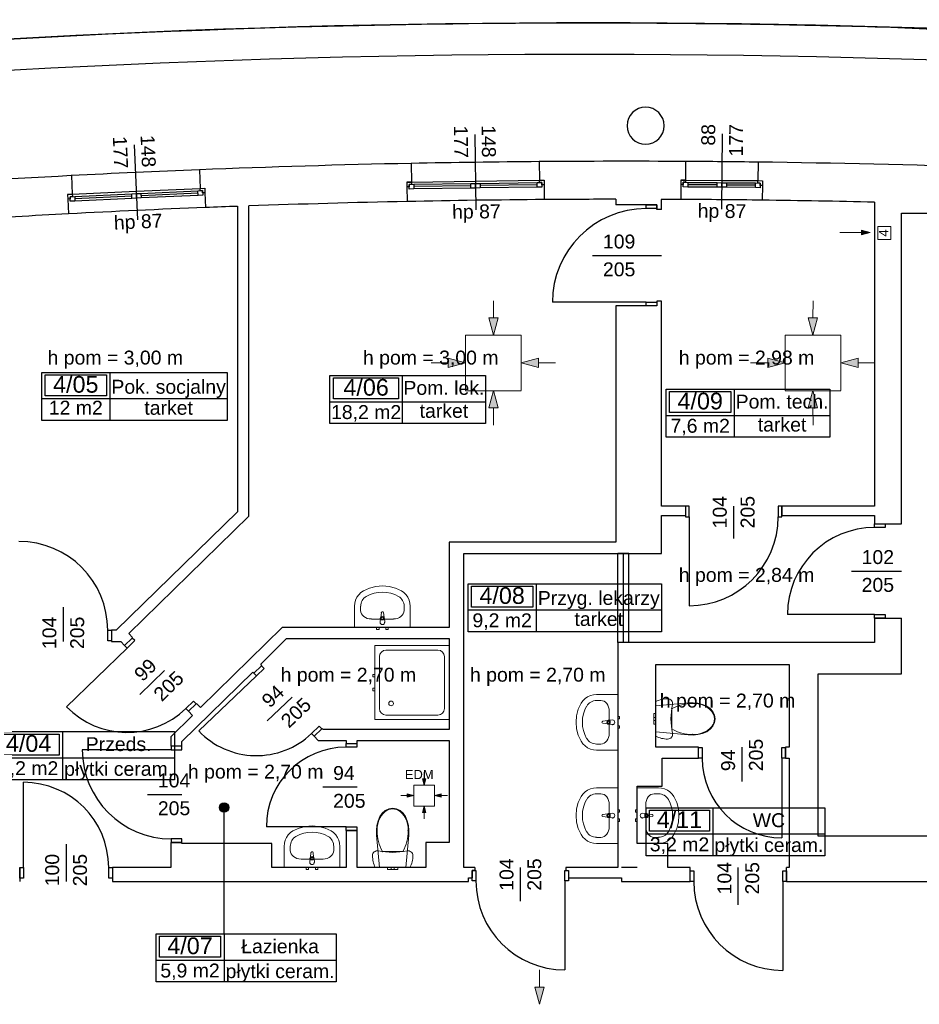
# Model space of a CAD drawing. Header units: millimetres. Extents: x -165365 to -33565, y 7406 to 103342.
# Tile 65 of 256: x -139577 to -129875, y 86949 to 97573. Entities that reach past the tile are written whole.
import ezdxf
from ezdxf.enums import TextEntityAlignment as Align

# ---------------------------------------------------------------- set-up
doc = ezdxf.new("R2010")
doc.units = ezdxf.units.MM
doc.header["$MEASUREMENT"] = 0
for name, color, linetype in [('Belka', 252, 'Continuous'), ('Drzwi', 252, 'Continuous'), ('Linia', 252, 'Continuous'), ('Obiekt', 252, 'Continuous'), ('Okno', 252, 'Continuous'), ('Strefa', 252, 'Continuous'), ('Strop', 252, 'Continuous'), ('Słup', 252, 'Continuous'), ('Tekst', 252, 'Continuous'), ('Ściana', 252, 'Continuous')]:
    doc.layers.add(name, color=color, linetype=linetype)
doc.styles.add('Arial', font='arial.ttf')
doc.styles.add('Times new roman', font='arial.ttf')

# ---------------------------------------------------------------- blocks, each defined once
blk = doc.blocks.new('A$C67C5DD2D')
at = {"layer": 'Linia', "linetype": 'Continuous', "lineweight": 13}
for points in [[(34961, 27443), (34868, 27468), (34868, 27418)], [(30897, 26336), (30948, 26522), (30848, 26522)], [(34343, 26336), (34393, 26522), (34293, 26522)], [(30596, 26036), (30410, 26086), (30410, 25986)], [(31197, 26036), (31384, 25986), (31384, 26086)], [(34042, 26036), (33855, 26086), (33855, 25986)], [(34643, 26036), (34829, 25986), (34829, 26086)], [(30897, 25736), (30848, 25549), (30948, 25549)], [(34343, 25736), (34293, 25549), (34393, 25549)], [(30150, 21479), (30169, 21549), (30132, 21549)], [(30037, 21366), (29967, 21385), (29967, 21348)], [(30263, 21366), (30332, 21348), (30332, 21385)], [(30150, 21254), (30132, 21184), (30169, 21184)], [(31394, 19115), (31444, 19301), (31344, 19301)]]:
    blk.add_hatch(color=252, dxfattribs=at).paths.add_polyline_path(points)
at = {"layer": 'Linia', "linetype": 'Continuous'}
blk.add_hatch(color=252, dxfattribs=at).paths.add_polyline_path([(28042, 21238), (28038, 21257), (28027, 21273), (28011, 21284), (27992, 21288), (27973, 21284), (27956, 21273), (27946, 21257), (27942, 21238), (27946, 21218), (27956, 21202), (27973, 21191), (27992, 21188), (28011, 21191), (28027, 21202), (28038, 21218)])
at = {"layer": 'Belka', "color": 252}
for p, q in [((32358, 23980), (32238, 23980)), ((32238, 23020), (32238, 23980)), ((32298, 23020), (32298, 23980)), ((32358, 23020), (32358, 23980)), ((32358, 23020), (32238, 23020))]:
    blk.add_line(p, q, dxfattribs=at)
at = {"layer": 'Drzwi', "color": 252}
for p, q in [((32543, 27700), (32543, 27740)), ((32543, 27740), (32658, 27740)), ((32658, 27740), (32543, 27740)), ((32658, 27740), (32658, 27700)), ((32658, 27690), (32658, 27740)), ((32658, 27700), (32543, 27700)), ((32543, 26690), (31533, 26690)), ((32543, 26650), (32543, 26690)), ((32543, 26690), (32658, 26690)), ((32658, 26700), (32658, 26650)), ((32658, 26690), (32658, 26650)), ((32658, 26650), (32543, 26650)), ((32658, 26650), (32543, 26650)), ((33008, 24490), (32968, 24490)), ((32968, 24490), (32968, 24375)), ((32968, 24490), (32968, 24390)), ((33008, 24375), (33008, 24490)), ((34008, 24490), (33968, 24490)), ((33968, 24490), (33968, 24375)), ((34008, 24375), (34008, 24490)), ((34008, 24490), (34008, 24390)), ((32968, 24375), (33008, 24375)), ((33008, 24375), (33008, 23415)), ((33968, 24375), (34008, 24375)), ((35008, 24260), (35008, 24300)), ((35008, 24300), (35123, 24300)), ((35008, 24300), (35123, 24300)), ((35123, 24260), (35008, 24260)), ((35123, 24300), (35123, 24260)), ((35008, 23320), (34068, 23320)), ((35008, 23280), (35008, 23320)), ((35008, 23320), (35123, 23320)), ((35123, 23280), (35008, 23280)), ((35008, 23280), (35123, 23280)), ((35123, 23320), (35123, 23280)), ((26738, 23035), (26738, 23150)), ((26738, 23150), (26778, 23150)), ((26778, 23150), (26778, 23035)), ((26778, 23150), (26778, 23035)), ((27002, 23067), (26919, 22987)), ((26919, 22987), (27002, 23067)), ((27030, 23039), (27002, 23067)), ((26947, 22959), (26294, 22325)), ((26778, 23035), (26738, 23035)), ((26919, 22987), (26947, 22959)), ((26947, 22959), (27030, 23039)), ((28397, 22766), (28314, 22687)), ((28314, 22687), (28397, 22766)), ((28341, 22658), (28424, 22737)), ((28424, 22737), (28397, 22766)), ((28341, 22658), (27719, 22064)), ((28314, 22687), (28341, 22658)), ((27664, 22386), (27581, 22306)), ((27609, 22277), (27692, 22357)), ((27609, 22277), (27692, 22357)), ((27692, 22357), (27664, 22386)), ((27581, 22306), (27609, 22277)), ((29018, 22115), (28935, 22036)), ((29046, 22087), (29018, 22115)), ((28935, 22036), (28963, 22007)), ((28963, 22007), (29046, 22087)), ((28963, 22007), (29046, 22087)), ((27423, 21900), (27423, 21860)), ((27538, 21900), (27423, 21900)), ((27538, 21900), (27423, 21900)), ((27538, 21860), (27538, 21900)), ((29308, 21890), (29308, 21930)), ((29308, 21930), (29423, 21930)), ((29308, 21930), (29423, 21930)), ((29423, 21890), (29308, 21890)), ((29423, 21930), (29423, 21890)), ((27423, 21860), (26463, 21860)), ((27423, 21860), (27538, 21860)), ((33108, 21885), (33148, 21885)), ((33108, 21770), (33108, 21885)), ((33108, 21770), (33108, 21885)), ((33148, 21885), (33148, 21770)), ((34008, 21770), (34008, 21885)), ((34008, 21885), (34048, 21885)), ((34048, 21885), (34048, 21770)), ((34048, 21770), (34048, 21885)), ((33148, 21770), (33108, 21770)), ((34048, 21770), (34008, 21770)), ((34008, 21770), (34008, 20910)), ((25828, 20590), (25828, 21510)), ((29308, 21030), (28448, 21030)), ((29308, 20990), (29308, 21030)), ((29308, 21030), (29423, 21030)), ((29423, 20990), (29308, 20990)), ((29308, 20990), (29423, 20990)), ((29423, 21030), (29423, 20990)), ((27538, 20900), (27423, 20900)), ((27423, 20900), (27423, 20860)), ((27423, 20860), (27538, 20860)), ((27538, 20860), (27423, 20860)), ((27538, 20860), (27538, 20900)), ((25788, 20590), (25828, 20590)), ((25788, 20475), (25788, 20590)), ((25788, 20590), (25788, 20475)), ((25828, 20590), (25828, 20475)), ((26748, 20475), (26748, 20590)), ((26748, 20590), (26788, 20590)), ((26788, 20590), (26788, 20475)), ((26788, 20590), (26788, 20475)), ((30668, 20560), (30708, 20560)), ((30668, 20445), (30668, 20560)), ((30668, 20560), (30668, 20480)), ((30698, 20560), (30668, 20560)), ((30708, 20560), (30708, 20445)), ((31668, 20445), (31668, 20560)), ((31668, 20560), (31708, 20560)), ((31678, 20560), (31708, 20560)), ((31708, 20560), (31708, 20445)), ((31708, 20560), (31708, 20480)), ((33018, 20555), (33058, 20555)), ((33018, 20440), (33018, 20555)), ((33018, 20440), (33018, 20555)), ((33058, 20555), (33058, 20440)), ((34018, 20440), (34018, 20555)), ((34018, 20555), (34058, 20555)), ((34058, 20555), (34058, 20440)), ((34058, 20440), (34058, 20555)), ((25828, 20475), (25788, 20475)), ((26788, 20475), (26748, 20475)), ((30708, 20445), (30668, 20445)), ((31708, 20445), (31668, 20445)), ((31668, 20445), (31668, 19485)), ((33058, 20440), (33018, 20440)), ((34058, 20440), (34018, 20440)), ((34018, 20440), (34018, 19480))]:
    blk.add_line(p, q, dxfattribs=at)
for centre, radius, start, end in [((32543, 26690), 1010, 90, 180), ((33008, 24375), 960, 270, 0), ((35008, 23320), 940, 90, 180), ((25778, 23150), 960, 0, 90), ((26947, 22959), 910, 224.1509, 314.1509), ((28341, 22658), 860, 223.6992, 313.6992), ((29308, 21030), 860, 90, 180), ((27423, 21860), 960, 180, 270), ((34008, 21770), 860, 180, 270), ((25828, 20590), 920, 0, 90), ((31668, 20445), 960, 180, 270), ((34018, 20440), 960, 180, 270)]:
    blk.add_arc(centre, radius, start, end, dxfattribs=at)
at = {"layer": 'Linia', "color": 252, "lineweight": 13}
for p, q in [((34633, 27443), (34868, 27443)), ((34961, 27443), (34868, 27468)), ((34868, 27418), (34868, 27468)), ((34961, 27443), (34868, 27418)), ((35182, 27506), (35042, 27506)), ((35042, 27506), (35042, 27366)), ((35182, 27366), (35182, 27506)), ((35042, 27366), (35182, 27366)), ((30898, 26706), (30898, 26522)), ((34344, 26706), (34343, 26522)), ((30897, 26336), (30848, 26522)), ((30848, 26522), (30948, 26522)), ((30897, 26336), (30948, 26522)), ((34343, 26336), (34293, 26522)), ((34293, 26522), (34393, 26522)), ((34343, 26336), (34393, 26522)), ((31197, 26335), (30597, 26335)), ((30597, 26335), (30597, 25736)), ((31197, 25736), (31197, 26335)), ((34643, 26335), (34043, 26335)), ((34043, 26335), (34043, 25736)), ((34643, 25736), (34643, 26335)), ((30226, 26036), (30410, 26036)), ((30596, 26036), (30410, 26086)), ((30410, 25986), (30410, 26086)), ((30596, 26036), (30410, 25986)), ((31197, 26036), (31384, 26086)), ((31197, 26036), (31384, 25986)), ((31384, 26086), (31384, 25986)), ((31567, 26036), (31384, 26036)), ((33671, 26036), (33855, 26036)), ((34042, 26036), (33855, 26086)), ((33855, 25986), (33855, 26086)), ((34042, 26036), (33855, 25986)), ((34643, 26036), (34829, 26086)), ((34643, 26036), (34829, 25986)), ((34829, 26086), (34829, 25986)), ((35013, 26036), (34829, 26036)), ((30597, 25735), (31197, 25735)), ((30897, 25736), (30848, 25549)), ((30897, 25736), (30948, 25549)), ((34043, 25735), (34643, 25735)), ((34343, 25736), (34293, 25549)), ((34343, 25736), (34393, 25549)), ((30948, 25549), (30848, 25549)), ((30898, 25365), (30898, 25549)), ((34393, 25549), (34293, 25549)), ((34344, 25365), (34343, 25549)), ((30150, 21618), (30150, 21549)), ((30263, 21479), (30038, 21479)), ((30038, 21479), (30038, 21254)), ((30150, 21479), (30132, 21549)), ((30132, 21549), (30169, 21549)), ((30150, 21479), (30169, 21549)), ((30263, 21254), (30263, 21479)), ((29898, 21366), (29967, 21366)), ((30037, 21366), (29967, 21385)), ((29967, 21348), (29967, 21385)), ((30037, 21366), (29967, 21348)), ((30263, 21366), (30332, 21385)), ((30263, 21366), (30332, 21348)), ((30332, 21385), (30332, 21348)), ((30401, 21366), (30332, 21366)), ((30038, 21254), (30263, 21254)), ((30150, 21254), (30132, 21184)), ((30150, 21254), (30169, 21184)), ((30169, 21184), (30132, 21184)), ((30150, 21115), (30150, 21184)), ((31394, 19485), (31394, 19301)), ((31394, 19115), (31344, 19301)), ((31344, 19301), (31444, 19301)), ((31394, 19115), (31444, 19301))]:
    blk.add_line(p, q, dxfattribs=at)
at = {"layer": 'Linia', "color": 252}
blk.add_line((27992, 19874), (27992, 21188), dxfattribs=at)
blk.add_circle((27992, 21238), 50, dxfattribs=at)
at = {"layer": 'Obiekt', "color": 252}
for p, q in [((30696, 28499), (30708, 27689)), ((33364, 28506), (33356, 27696)), ((27022, 28389), (27059, 27580)), ((31967, 27195), (32708, 27195)), ((33488, 24139), (33488, 24490)), ((34757, 23790), (35298, 23790)), ((26258, 23401), (26258, 23030)), ((27084, 22457), (27350, 22716)), ((28457, 22173), (28725, 22430)), ((33578, 21519), (33578, 21890)), ((27167, 21380), (27538, 21380)), ((29057, 21460), (29428, 21460)), ((26288, 20841), (26288, 20440)), ((31188, 20229), (31188, 20590)), ((33538, 20189), (33538, 20590))]:
    blk.add_line(p, q, dxfattribs=at)
at = {"layer": 'Obiekt', "color": 252, "lineweight": 5}
for p, q in [((29560, 23606), (29494, 23576)), ((29629, 23624), (29560, 23606)), ((29700, 23630), (29629, 23624)), ((29771, 23624), (29700, 23630)), ((29840, 23606), (29771, 23624)), ((29905, 23576), (29840, 23606)), ((29425, 23506), (29411, 23475)), ((29444, 23533), (29425, 23506)), ((29467, 23557), (29444, 23533)), ((29494, 23576), (29467, 23557)), ((29932, 23557), (29905, 23576)), ((29955, 23533), (29932, 23557)), ((29974, 23506), (29955, 23533)), ((29988, 23475), (29974, 23506)), ((29403, 23443), (29400, 23409)), ((29400, 23409), (29400, 23180)), ((29411, 23475), (29403, 23443)), ((29465, 23363), (29465, 23409)), ((29934, 23363), (29934, 23409)), ((29997, 23443), (29988, 23475)), ((30000, 23409), (29997, 23443)), ((30000, 23180), (30000, 23409)), ((29581, 23272), (29818, 23272)), ((29679, 23279), (29675, 23237)), ((29689, 23342), (29682, 23289)), ((29686, 23262), (29686, 23277)), ((29717, 23289), (29711, 23342)), ((29713, 23277), (29713, 23262)), ((29725, 23237), (29721, 23279)), ((29400, 23180), (30000, 23180)), ((29663, 23180), (29636, 23180)), ((29636, 23180), (29636, 23160)), ((29663, 23160), (29663, 23180)), ((29713, 23262), (29686, 23262)), ((29763, 23180), (29736, 23180)), ((29736, 23180), (29736, 23160)), ((29763, 23160), (29763, 23180)), ((29636, 23160), (29663, 23160)), ((29736, 23160), (29763, 23160)), ((30418, 22986), (29618, 22986)), ((29618, 22986), (29618, 22186)), ((30418, 22186), (30418, 22986)), ((29668, 22866), (29668, 22306)), ((30298, 22936), (29738, 22936)), ((30368, 22306), (30368, 22866)), ((29618, 22675), (29598, 22675)), ((29598, 22675), (29598, 22648)), ((29598, 22648), (29618, 22648)), ((29618, 22648), (29618, 22675)), ((29618, 22525), (29598, 22525)), ((29598, 22525), (29598, 22498)), ((29618, 22498), (29618, 22525)), ((29598, 22498), (29618, 22498)), ((31885, 22413), (31912, 22432)), ((31912, 22432), (31943, 22446)), ((31943, 22446), (31975, 22455)), ((31975, 22455), (32009, 22458)), ((32009, 22458), (32238, 22458)), ((32238, 22458), (32238, 21858)), ((31812, 22298), (31842, 22363)), ((31842, 22363), (31861, 22390)), ((31861, 22390), (31885, 22413)), ((32055, 22393), (32009, 22393)), ((32663, 22388), (32648, 22381)), ((32648, 22381), (32648, 22007)), ((32998, 22367), (32648, 22335)), ((32648, 22335), (32648, 22053)), ((32679, 22394), (32663, 22388)), ((32694, 22399), (32679, 22394)), ((32710, 22404), (32694, 22399)), ((32727, 22407), (32710, 22404)), ((32743, 22410), (32727, 22407)), ((32760, 22411), (32743, 22410)), ((32776, 22412), (32760, 22411)), ((32788, 22410), (32776, 22412)), ((32799, 22406), (32788, 22410)), ((32809, 22400), (32799, 22406)), ((32817, 22392), (32809, 22400)), ((32823, 22382), (32817, 22392)), ((32821, 22310), (32828, 22348)), ((32827, 22372), (32823, 22382)), ((32829, 22360), (32827, 22372)), ((32828, 22348), (32829, 22360)), ((33050, 22369), (32998, 22367)), ((33101, 22363), (33050, 22369)), ((33151, 22351), (33101, 22363)), ((33198, 22332), (33151, 22351)), ((33235, 22306), (33198, 22332)), ((29738, 22236), (30298, 22236)), ((31788, 22158), (31794, 22229)), ((31794, 22229), (31812, 22298)), ((32146, 22277), (32146, 22039)), ((32238, 22221), (32258, 22221)), ((32238, 22194), (32238, 22221)), ((32258, 22221), (32258, 22194)), ((32628, 22234), (32628, 22251)), ((32648, 22251), (32628, 22251)), ((32628, 22210), (32628, 22234)), ((32628, 22205), (32628, 22210)), ((32648, 22210), (32628, 22210)), ((32628, 22194), (32628, 22205)), ((32648, 22234), (32648, 22251)), ((32648, 22210), (32648, 22234)), ((32648, 22205), (32648, 22210)), ((32648, 22194), (32648, 22205)), ((32812, 22194), (32813, 22233)), ((32813, 22233), (32816, 22272)), ((32816, 22272), (32821, 22310)), ((32821, 22303), (32821, 22194)), ((33264, 22273), (33235, 22306)), ((33253, 22275), (33253, 22275)), ((33282, 22235), (33264, 22273)), ((33288, 22194), (33282, 22235)), ((29618, 22186), (30418, 22186)), ((31794, 22087), (31788, 22158)), ((32076, 22169), (32129, 22176)), ((32129, 22140), (32076, 22147)), ((32139, 22179), (32181, 22183)), ((32181, 22133), (32139, 22137)), ((32156, 22172), (32141, 22172)), ((32141, 22144), (32156, 22144)), ((32156, 22144), (32156, 22172)), ((32258, 22194), (32238, 22194)), ((32238, 22121), (32258, 22121)), ((32238, 22094), (32238, 22121)), ((32258, 22121), (32258, 22094)), ((32628, 22183), (32628, 22194)), ((32628, 22178), (32628, 22183)), ((32648, 22178), (32628, 22178)), ((32628, 22154), (32628, 22178)), ((32628, 22137), (32628, 22154)), ((32648, 22137), (32628, 22137)), ((32648, 22183), (32648, 22194)), ((32648, 22178), (32648, 22183)), ((32648, 22154), (32648, 22178)), ((32648, 22137), (32648, 22154)), ((32813, 22155), (32812, 22194)), ((32816, 22116), (32813, 22155)), ((32821, 22078), (32816, 22116)), ((32821, 22194), (32821, 22085)), ((33235, 22082), (33264, 22115)), ((33264, 22115), (33282, 22153)), ((33279, 22194), (33279, 22194)), ((33282, 22153), (33288, 22194)), ((31812, 22018), (31794, 22087)), ((31842, 21953), (31812, 22018)), ((32258, 22094), (32238, 22094)), ((32648, 22053), (32998, 22021)), ((32648, 22007), (32663, 22000)), ((32663, 22000), (32679, 21994)), ((32679, 21994), (32694, 21989)), ((32809, 21988), (32817, 21996)), ((32817, 21996), (32823, 22006)), ((32828, 22040), (32821, 22078)), ((32823, 22006), (32827, 22016)), ((32827, 22016), (32829, 22028)), ((32829, 22028), (32828, 22040)), ((32998, 22021), (33050, 22019)), ((33050, 22019), (33101, 22025)), ((33101, 22025), (33151, 22037)), ((33151, 22037), (33198, 22056)), ((33198, 22056), (33235, 22082)), ((31861, 21926), (31842, 21953)), ((31885, 21902), (31861, 21926)), ((31912, 21883), (31885, 21902)), ((32055, 21923), (32009, 21923)), ((32694, 21989), (32710, 21984)), ((32710, 21984), (32727, 21981)), ((32727, 21981), (32743, 21978)), ((32743, 21978), (32760, 21977)), ((32760, 21977), (32776, 21976)), ((32776, 21976), (32788, 21978)), ((32788, 21978), (32799, 21982)), ((32799, 21982), (32809, 21988)), ((31943, 21869), (31912, 21883)), ((31975, 21861), (31943, 21869)), ((32009, 21858), (31975, 21861)), ((32238, 21858), (32009, 21858)), ((31812, 21291), (31842, 21356)), ((31842, 21356), (31861, 21383)), ((31861, 21383), (31885, 21406)), ((31885, 21406), (31912, 21425)), ((31912, 21425), (31943, 21439)), ((31943, 21439), (31975, 21448)), ((31975, 21448), (32009, 21451)), ((32009, 21451), (32238, 21451)), ((32055, 21386), (32009, 21386)), ((32238, 21451), (32238, 20851)), ((32677, 21451), (32448, 21451)), ((32448, 21451), (32448, 20851)), ((32631, 21386), (32677, 21386)), ((32711, 21448), (32677, 21451)), ((32743, 21439), (32711, 21448)), ((32774, 21425), (32743, 21439)), ((32801, 21406), (32774, 21425)), ((32825, 21383), (32801, 21406)), ((32844, 21356), (32825, 21383)), ((32874, 21291), (32844, 21356)), ((31794, 21222), (31812, 21291)), ((32146, 21270), (32146, 21032)), ((32540, 21270), (32540, 21032)), ((32892, 21222), (32874, 21291)), ((29698, 21177), (29672, 21140)), ((29731, 21206), (29698, 21177)), ((29729, 21195), (29729, 21195)), ((29769, 21224), (29731, 21206)), ((29810, 21230), (29769, 21224)), ((29851, 21224), (29810, 21230)), ((29810, 21221), (29810, 21221)), ((29890, 21206), (29851, 21224)), ((29923, 21177), (29890, 21206)), ((29948, 21140), (29923, 21177)), ((31788, 21151), (31794, 21222)), ((31794, 21080), (31788, 21151)), ((32076, 21162), (32129, 21169)), ((32139, 21172), (32181, 21176)), ((32156, 21165), (32141, 21165)), ((32156, 21137), (32156, 21165)), ((32238, 21214), (32258, 21214)), ((32238, 21187), (32238, 21214)), ((32258, 21187), (32238, 21187)), ((32258, 21214), (32258, 21187)), ((32448, 21214), (32428, 21214)), ((32428, 21214), (32428, 21187)), ((32428, 21187), (32448, 21187)), ((32448, 21187), (32448, 21214)), ((32547, 21172), (32505, 21176)), ((32530, 21165), (32545, 21165)), ((32530, 21137), (32530, 21165)), ((32610, 21162), (32557, 21169)), ((32898, 21151), (32892, 21222)), ((32892, 21080), (32898, 21151)), ((28941, 21040), (28870, 21034)), ((29012, 21034), (28941, 21040)), ((29641, 21043), (29635, 20992)), ((29653, 21093), (29641, 21043)), ((29672, 21140), (29653, 21093)), ((29967, 21093), (29948, 21140)), ((29980, 21043), (29967, 21093)), ((29985, 20992), (29980, 21043)), ((31812, 21011), (31794, 21080)), ((32129, 21133), (32076, 21140)), ((32181, 21126), (32139, 21130)), ((32141, 21137), (32156, 21137)), ((32238, 21114), (32258, 21114)), ((32238, 21087), (32238, 21114)), ((32258, 21087), (32238, 21087)), ((32258, 21114), (32258, 21087)), ((32448, 21114), (32428, 21114)), ((32428, 21114), (32428, 21087)), ((32428, 21087), (32448, 21087)), ((32448, 21087), (32448, 21114)), ((32505, 21126), (32547, 21130)), ((32545, 21137), (32530, 21137)), ((32557, 21133), (32610, 21140)), ((32874, 21011), (32892, 21080)), ((28685, 20943), (28666, 20916)), ((28708, 20967), (28685, 20943)), ((28735, 20986), (28708, 20967)), ((28801, 21016), (28735, 20986)), ((28870, 21034), (28801, 21016)), ((29081, 21016), (29012, 21034)), ((29146, 20986), (29081, 21016)), ((29173, 20967), (29146, 20986)), ((29196, 20943), (29173, 20967)), ((29215, 20916), (29196, 20943)), ((29635, 20992), (29637, 20940)), ((29637, 20940), (29669, 20590)), ((29951, 20590), (29984, 20940)), ((29984, 20940), (29985, 20992)), ((31842, 20946), (31812, 21011)), ((31861, 20919), (31842, 20946)), ((32825, 20919), (32844, 20946)), ((32844, 20946), (32874, 21011)), ((28643, 20853), (28641, 20819)), ((28652, 20885), (28643, 20853)), ((28666, 20916), (28652, 20885)), ((29229, 20885), (29215, 20916)), ((29238, 20853), (29229, 20885)), ((29241, 20819), (29238, 20853)), ((31885, 20895), (31861, 20919)), ((31912, 20876), (31885, 20895)), ((31943, 20862), (31912, 20876)), ((31975, 20854), (31943, 20862)), ((32009, 20851), (31975, 20854)), ((32055, 20916), (32009, 20916)), ((32238, 20851), (32009, 20851)), ((32448, 20851), (32677, 20851)), ((32631, 20916), (32677, 20916)), ((32677, 20851), (32711, 20854)), ((32711, 20854), (32743, 20862)), ((32743, 20862), (32774, 20876)), ((32774, 20876), (32801, 20895)), ((32801, 20895), (32825, 20919)), ((28641, 20819), (28641, 20590)), ((28706, 20773), (28706, 20819)), ((28929, 20752), (28923, 20699)), ((28958, 20699), (28952, 20752)), ((29175, 20773), (29175, 20819)), ((29241, 20590), (29241, 20819)), ((29594, 20730), (29593, 20718)), ((29593, 20718), (29593, 20702)), ((29598, 20741), (29594, 20730)), ((29604, 20751), (29598, 20741)), ((29612, 20759), (29604, 20751)), ((29622, 20765), (29612, 20759)), ((29633, 20769), (29622, 20765)), ((29644, 20771), (29633, 20769)), ((29656, 20770), (29644, 20771)), ((29694, 20763), (29656, 20770)), ((29733, 20758), (29694, 20763)), ((29701, 20763), (29810, 20763)), ((29771, 20755), (29733, 20758)), ((29810, 20754), (29771, 20755)), ((29810, 20763), (29919, 20763)), ((29849, 20755), (29810, 20754)), ((29888, 20758), (29849, 20755)), ((29926, 20763), (29888, 20758)), ((29965, 20770), (29926, 20763)), ((29976, 20771), (29965, 20770)), ((29988, 20769), (29976, 20771)), ((29999, 20765), (29988, 20769)), ((30008, 20759), (29999, 20765)), ((30017, 20751), (30008, 20759)), ((30023, 20741), (30017, 20751)), ((30026, 20730), (30023, 20741)), ((30028, 20718), (30026, 20730)), ((30027, 20702), (30028, 20718)), ((28822, 20682), (29059, 20682)), ((28920, 20689), (28916, 20647)), ((28927, 20672), (28927, 20687)), ((28954, 20672), (28927, 20672)), ((28954, 20687), (28954, 20672)), ((28966, 20647), (28962, 20689)), ((29593, 20702), (29595, 20685)), ((29595, 20685), (29597, 20669)), ((29597, 20669), (29601, 20652)), ((29601, 20652), (29605, 20636)), ((29605, 20636), (29610, 20621)), ((29610, 20621), (29616, 20605)), ((30004, 20605), (30010, 20621)), ((30010, 20621), (30016, 20636)), ((30016, 20636), (30020, 20652)), ((30020, 20652), (30023, 20669)), ((30023, 20669), (30026, 20685)), ((30026, 20685), (30027, 20702)), ((28641, 20590), (29241, 20590)), ((28904, 20590), (28877, 20590)), ((28877, 20590), (28877, 20570)), ((28877, 20570), (28904, 20570)), ((28904, 20570), (28904, 20590)), ((29004, 20590), (28977, 20590)), ((28977, 20590), (28977, 20570)), ((28977, 20570), (29004, 20570)), ((29004, 20570), (29004, 20590)), ((29616, 20605), (29623, 20590)), ((29623, 20590), (29997, 20590)), ((29669, 20590), (29951, 20590)), ((29770, 20590), (29753, 20590)), ((29753, 20590), (29753, 20570)), ((29770, 20570), (29753, 20570)), ((29794, 20590), (29770, 20590)), ((29794, 20570), (29770, 20570)), ((29799, 20590), (29794, 20590)), ((29794, 20590), (29794, 20570)), ((29799, 20570), (29794, 20570)), ((29810, 20590), (29799, 20590)), ((29810, 20570), (29799, 20570)), ((29822, 20590), (29810, 20590)), ((29822, 20570), (29810, 20570)), ((29826, 20590), (29822, 20590)), ((29826, 20570), (29822, 20570)), ((29826, 20590), (29826, 20570)), ((29851, 20590), (29826, 20590)), ((29851, 20570), (29826, 20570)), ((29867, 20590), (29851, 20590)), ((29867, 20570), (29851, 20570)), ((29867, 20590), (29867, 20570)), ((29997, 20590), (30004, 20605))]:
    blk.add_line(p, q, dxfattribs=at)
blk.add_circle((29793, 22361), 25, dxfattribs=at)
for centre, radius, start, end in [((29700, 23277), 21.1, 147.229, 174.8304), ((29700, 23277), 21.1, 32.771, 147.229), ((29700, 23277), 13.6, 0, 180), ((29700, 23340), 11.2, 7.1389, 172.8611), ((29700, 23277), 21.1, 5.1696, 32.771), ((29700, 23237), 25, 180, 0), ((29738, 22866), 70, 90, 180), ((30298, 22866), 70, 0, 90), ((33036, 21936), 425, 88.6461, 120.3482), ((33060, 22105), 257, 41.5755, 93.1952), ((29738, 22306), 70, 180, 270), ((30298, 22306), 70, 270, 0), ((33141, 22193), 139, 0.3356, 36.2228), ((32078, 22158), 11.2, 97.1389, 262.8611), ((32141, 22158), 21.1, 122.771, 237.229), ((32141, 22158), 13.6, 90, 270), ((32141, 22158), 21.1, 95.1696, 122.771), ((32141, 22158), 21.1, 237.229, 264.8304), ((32181, 22158), 25, 270, 90), ((33060, 22283), 257, 266.8048, 318.4245), ((33141, 22195), 139, 323.7772, 359.6644), ((33036, 22452), 425, 239.6518, 271.3539), ((29900, 21002), 257, 131.5755, 183.1952), ((29811, 21083), 139, 90.3356, 126.2228), ((29809, 21083), 139, 53.7772, 89.6644), ((29721, 21002), 257, 356.8048, 48.4245), ((32078, 21151), 11.2, 97.1389, 262.8611), ((32141, 21151), 21.1, 122.771, 237.229), ((32141, 21151), 13.6, 90, 270), ((32141, 21151), 21.1, 95.1696, 122.771), ((32181, 21151), 25, 270, 90), ((32505, 21151), 25, 90, 270), ((32545, 21151), 13.6, 270, 90), ((32545, 21151), 21.1, 57.229, 84.8304), ((32545, 21151), 21.1, 302.771, 57.229), ((32608, 21151), 11.2, 277.1389, 82.8611), ((32141, 21151), 21.1, 237.229, 264.8304), ((32545, 21151), 21.1, 275.1696, 302.771), ((30068, 20978), 425, 178.6461, 210.3482), ((29552, 20978), 425, 329.6518, 1.3539), ((28941, 20750), 11.2, 7.1389, 172.8611), ((28941, 20647), 25, 180, 0), ((28941, 20687), 21.1, 147.229, 174.8304), ((28941, 20687), 21.1, 32.771, 147.229), ((28941, 20687), 13.6, 0, 180), ((28941, 20687), 21.1, 5.1696, 32.771)]:
    blk.add_arc(centre, radius, start, end, dxfattribs=at)
for centre, major_axis, ratio, start_param, end_param in [((29581, 23409), (0, 121), 0.956522, 0.496975, 1.570796), ((29700, 23180), (0, 382), 0.956522, 5.78621, 6.78016), ((29818, 23409), (0, 121), 0.956522, 4.712389, 5.78621), ((29581, 23363), (116, 0), 0.783646, 3.141593, 4.712389), ((29818, 23363), (116, 0), 0.783646, 4.712389, 6.283185), ((32238, 22158), (382, 0), 0.956522, 2.644618, 3.638567), ((32009, 22277), (121, 0), 0.956522, 1.570796, 2.644618), ((32055, 22277), (0, 116), 0.783646, 4.712389, 6.283185), ((32055, 22039), (0, 116), 0.783646, 3.141593, 4.712389), ((32009, 22039), (121, 0), 0.956522, 3.638567, 4.712389), ((32009, 21270), (121, 0), 0.956522, 1.570796, 2.644618), ((32055, 21270), (0, 116), 0.783646, 4.712389, 6.283185), ((32631, 21270), (0, 116), 0.783646, 0, 1.570796), ((32677, 21270), (121, 0), 0.956522, 0.496975, 1.570796), ((32238, 21151), (382, 0), 0.956522, 2.644618, 3.638567), ((32448, 21151), (382, 0), 0.956522, 5.78621, 6.78016), ((28941, 20590), (0, 382), 0.956522, 5.78621, 6.78016), ((32009, 21032), (121, 0), 0.956522, 3.638567, 4.712389), ((32055, 21032), (0, 116), 0.783646, 3.141593, 4.712389), ((32631, 21032), (0, 116), 0.783646, 1.570796, 3.141593), ((32677, 21032), (121, 0), 0.956522, 4.712389, 5.78621), ((28822, 20819), (0, 121), 0.956522, 0.496975, 1.570796), ((29059, 20819), (0, 121), 0.956522, 4.712389, 5.78621), ((28822, 20773), (116, 0), 0.783646, 3.141593, 4.712389), ((29059, 20773), (116, 0), 0.783646, 4.712389, 6.283185)]:
    blk.add_ellipse(centre, major_axis=major_axis, ratio=ratio, start_param=start_param, end_param=end_param, dxfattribs=at)
for p in [(29679, 23279), (29689, 23342), (29717, 23289), (29725, 23237), (33046, 22361), (32821, 22303), (32076, 22169), (32129, 22140), (32139, 22179), (32181, 22133), (33253, 22113), (33046, 22027), (29891, 21195), (32076, 21162), (32139, 21172), (32547, 21172), (32610, 21162), (32129, 21133), (32181, 21126), (32505, 21126), (32557, 21133), (29643, 20988), (29977, 20988), (28929, 20752), (29701, 20763), (28920, 20689), (28958, 20699), (28966, 20647)]:
    blk.add_point(p, dxfattribs=at)
at = {"layer": 'Okno', "color": 252}
for p, q in [((29963, 27987), (30013, 27987)), ((29963, 27987), (29964, 27937)), ((29963, 27987), (29964, 27937)), ((30013, 27987), (29963, 27987)), ((29989, 27962), (30039, 27963)), ((30014, 27962), (29989, 27962)), ((29989, 27962), (29989, 27937)), ((29989, 27912), (29989, 27962)), ((30013, 27987), (30703, 27997)), ((30013, 27987), (30014, 27962)), ((30039, 27963), (30654, 27971)), ((30039, 27963), (30039, 27913)), ((30654, 27946), (30039, 27938)), ((30654, 27971), (30704, 27972)), ((30654, 27921), (30654, 27971)), ((30703, 27997), (31393, 28007)), ((30704, 27972), (30754, 27973)), ((30704, 27922), (30704, 27972)), ((30704, 27972), (30704, 27922)), ((30754, 27973), (31369, 27981)), ((30754, 27973), (30754, 27923)), ((31369, 27956), (30754, 27948)), ((31369, 27981), (31418, 27982)), ((31369, 27931), (31369, 27981)), ((31393, 27982), (31393, 28007)), ((31393, 28007), (31443, 28007)), ((31418, 27982), (31393, 27982)), ((31394, 28007), (31443, 28007)), ((31419, 27957), (31418, 27982)), ((31418, 27982), (31419, 27932)), ((31444, 27957), (31419, 27957)), ((31443, 28007), (31444, 27957)), ((31443, 28007), (31444, 27957)), ((32919, 28009), (32969, 28009)), ((32919, 28009), (32919, 27959)), ((32919, 28009), (32919, 27959)), ((32969, 28009), (32919, 28009)), ((32944, 27959), (32919, 27959)), ((32969, 27984), (32944, 27984)), ((32944, 27984), (32944, 27959)), ((32944, 27984), (32994, 27983)), ((32944, 27934), (32944, 27984)), ((32969, 28009), (32969, 27984)), ((32969, 28009), (33359, 28005)), ((32994, 27983), (32994, 27933)), ((32994, 27983), (33309, 27981)), ((33309, 27956), (32994, 27958)), ((33309, 27931), (33309, 27981)), ((33309, 27981), (33359, 27980)), ((33359, 28005), (33749, 28002)), ((33359, 27980), (33409, 27980)), ((33359, 27930), (33359, 27980)), ((33359, 27980), (33359, 27930)), ((33409, 27980), (33409, 27930)), ((33409, 27980), (33724, 27977)), ((33724, 27952), (33409, 27955)), ((33724, 27927), (33724, 27977)), ((33724, 27977), (33774, 27976)), ((33749, 27977), (33749, 28002)), ((33749, 28002), (33799, 28001)), ((33774, 27976), (33749, 27977)), ((33750, 28002), (33799, 28001)), ((33774, 27951), (33774, 27976)), ((33774, 27976), (33774, 27926)), ((33799, 27951), (33774, 27951)), ((33799, 28001), (33799, 27951)), ((33799, 28001), (33799, 27951)), ((26305, 27853), (26355, 27856)), ((26355, 27856), (26305, 27853)), ((26305, 27853), (26308, 27803)), ((26305, 27853), (26308, 27803)), ((26355, 27856), (27045, 27887)), ((26355, 27856), (26357, 27831)), ((26381, 27832), (26996, 27860)), ((26996, 27860), (27046, 27862)), ((26998, 27810), (26996, 27860)), ((27045, 27887), (27734, 27919)), ((27046, 27862), (27096, 27865)), ((27048, 27812), (27046, 27862)), ((27046, 27862), (27048, 27812)), ((27096, 27865), (27710, 27893)), ((27096, 27865), (27098, 27815)), ((27711, 27868), (27097, 27840)), ((27712, 27843), (27098, 27815)), ((27712, 27843), (27098, 27815)), ((27710, 27893), (27760, 27895)), ((27712, 27843), (27710, 27893)), ((27762, 27845), (27712, 27843)), ((27734, 27919), (27784, 27921)), ((27734, 27919), (27784, 27921)), ((27735, 27894), (27734, 27919)), ((27760, 27895), (27735, 27894)), ((27761, 27870), (27760, 27895)), ((27760, 27895), (27762, 27845)), ((27786, 27871), (27761, 27870)), ((27784, 27921), (27786, 27871)), ((27784, 27921), (27786, 27871)), ((29989, 27937), (29964, 27937)), ((30039, 27913), (29989, 27912)), ((30654, 27921), (30039, 27913)), ((30654, 27921), (30039, 27913)), ((30704, 27922), (30654, 27921)), ((30754, 27923), (30704, 27922)), ((31369, 27931), (30754, 27923)), ((31369, 27931), (30754, 27923)), ((31419, 27932), (31369, 27931)), ((32994, 27933), (32944, 27934)), ((33309, 27931), (32994, 27933)), ((33309, 27931), (32994, 27933)), ((33359, 27930), (33309, 27931)), ((33409, 27930), (33359, 27930)), ((33724, 27927), (33409, 27930)), ((33724, 27927), (33409, 27930)), ((33774, 27926), (33724, 27927)), ((26333, 27805), (26308, 27803)), ((26332, 27829), (26381, 27832)), ((26357, 27831), (26332, 27829)), ((26332, 27829), (26333, 27805)), ((26334, 27780), (26332, 27829)), ((26384, 27782), (26334, 27780)), ((26381, 27832), (26384, 27782)), ((26997, 27835), (26383, 27807)), ((26998, 27810), (26384, 27782)), ((26998, 27810), (26384, 27782)), ((27048, 27812), (26998, 27810)), ((27098, 27815), (27048, 27812))]:
    blk.add_line(p, q, dxfattribs=at)
for radius, start, end in [(114917, 90.45888, 91.14853), (114917, 89.28214, 89.672), (114917, 92.28709, 92.97675), (114507, 90.43395, 91.17346), (114507, 89.25721, 89.69693), (114507, 92.26216, 93.00168)]:
    blk.add_arc((32312, -86706), radius, start, end, dxfattribs=at)
at = {"layer": 'Strefa', "color": 252}
for p, q in [((26026, 25932), (28027, 25932)), ((26026, 25414), (26026, 25932)), ((26760, 25932), (26760, 25414)), ((28027, 25932), (28027, 25414)), ((26063, 25906), (26723, 25906)), ((26063, 25680), (26063, 25906)), ((26723, 25906), (26723, 25680)), ((29134, 25900), (30813, 25900)), ((29134, 25381), (29134, 25900)), ((29173, 25874), (29874, 25874)), ((29173, 25647), (29173, 25874)), ((29874, 25874), (29874, 25647)), ((29913, 25900), (29913, 25381)), ((30813, 25900), (30813, 25381)), ((32759, 25752), (34526, 25752)), ((32759, 25233), (32759, 25752)), ((32796, 25726), (33457, 25726)), ((32796, 25500), (32796, 25726)), ((33457, 25726), (33457, 25500)), ((33494, 25752), (33494, 25233)), ((34526, 25752), (34526, 25233)), ((26026, 25650), (28027, 25650)), ((26723, 25680), (26063, 25680)), ((29134, 25617), (30813, 25617)), ((29874, 25647), (29173, 25647)), ((33457, 25500), (32796, 25500)), ((28027, 25414), (26026, 25414)), ((32759, 25469), (34526, 25469)), ((30813, 25381), (29134, 25381)), ((34526, 25233), (32759, 25233)), ((30624, 23653), (32708, 23653)), ((30624, 23135), (30624, 23653)), ((30661, 23627), (31322, 23627)), ((30661, 23401), (30661, 23627)), ((31322, 23627), (31322, 23401)), ((31359, 23653), (31359, 23135)), ((32708, 23653), (32708, 23135)), ((31322, 23401), (30661, 23401)), ((30624, 23370), (32708, 23370)), ((32708, 23135), (30624, 23135)), ((25517, 22057), (27459, 22057)), ((25554, 22031), (26214, 22031)), ((26214, 22031), (26214, 21804)), ((26251, 22057), (26251, 21538)), ((27459, 22057), (27459, 21538)), ((26214, 21804), (25554, 21804)), ((25517, 21774), (27459, 21774)), ((27459, 21538), (25517, 21538)), ((32545, 21235), (34472, 21235)), ((32545, 20717), (32545, 21235)), ((32581, 21209), (33228, 21209)), ((32581, 20983), (32581, 21209)), ((33228, 21209), (33228, 20983)), ((33264, 21235), (33264, 20717)), ((34472, 21235), (34472, 20717)), ((32545, 20953), (34472, 20953)), ((33228, 20983), (32581, 20983)), ((34472, 20717), (32545, 20717)), ((27258, 19874), (29200, 19874)), ((27258, 19356), (27258, 19874)), ((27992, 19874), (27992, 19356)), ((29200, 19874), (29200, 19356)), ((27294, 19848), (27955, 19848)), ((27294, 19622), (27294, 19848)), ((27955, 19848), (27955, 19622)), ((27258, 19591), (29200, 19591)), ((27955, 19622), (27294, 19622)), ((29200, 19356), (27258, 19356))]:
    blk.add_line(p, q, dxfattribs=at)
at = {"layer": 'Strop', "flags": 128}
blk.add_lwpolyline([(68928, 0), (25198, 0), (23908, 0), (23908, 1566), (7110, 16898), (5687, 15339), (0, 20530), (2676, 23462), (4605, 21701), (10958, 21701), (10958, 27723, -0.000026), (10969, 27725, -0.048415), (32490, 29704, -0.006019), (35182, 29658), (39456, 29456, -0.000457), (39649, 29445, -0.017918), (47227, 28726, -0.007769)], format="xyb", dxfattribs=at)
at = {"layer": 'Słup', "color": 252}
for p, q in [((35298, 27650), (35788, 27650)), ((32648, 21890), (32648, 22780)), ((32718, 21470), (32718, 21770)), ((32448, 21470), (32718, 21470)), ((28508, 20850), (27538, 20850)), ((28508, 20590), (28508, 20850)), ((30418, 20860), (30168, 20860)), ((30168, 20860), (30168, 20590)), ((32778, 20850), (32448, 20850)), ((32778, 20590), (32778, 20850))]:
    blk.add_line(p, q, dxfattribs=at)
for start, end in [(0, 180), (180, 0)]:
    blk.add_arc((32538, 28595), 200, start, end, dxfattribs=at)
at = {"layer": 'Ściana', "color": 252}
for p, q in [((30009, 28188), (30013, 27987)), ((31392, 28207), (31394, 28007)), ((32970, 28209), (32969, 28009)), ((33752, 28202), (33750, 28002)), ((26345, 28056), (26355, 27856)), ((27726, 28119), (27734, 27919)), ((30013, 27987), (29963, 27987)), ((29963, 27987), (29964, 27937)), ((31394, 28007), (31443, 28007)), ((31443, 28007), (31444, 27957)), ((31444, 27957), (31445, 27797)), ((32919, 27959), (32918, 27799)), ((32969, 28009), (32919, 28009)), ((32919, 28009), (32919, 27959)), ((33750, 28002), (33799, 28001)), ((33799, 27951), (33797, 27791)), ((33799, 28001), (33799, 27951)), ((26355, 27856), (26305, 27853)), ((26305, 27853), (26308, 27803)), ((27734, 27919), (27784, 27921)), ((27784, 27921), (27786, 27871)), ((27786, 27871), (27792, 27711)), ((29964, 27937), (29967, 27777)), ((26308, 27803), (26316, 27644)), ((32543, 27740), (32218, 27740)), ((32658, 27740), (32543, 27740)), ((32658, 27690), (32658, 27740)), ((32708, 27690), (32658, 27690)), ((32708, 26700), (32658, 26700)), ((32658, 26700), (32658, 26650)), ((32543, 26650), (32218, 26650)), ((32658, 26650), (32543, 26650)), ((32968, 24490), (32968, 24390)), ((34008, 24490), (34008, 24390)), ((35008, 24300), (35123, 24300)), ((35123, 24300), (35298, 24300)), ((35008, 23280), (35123, 23280)), ((35123, 23280), (35298, 23280)), ((26778, 23150), (26778, 23035)), ((26919, 22987), (27002, 23067)), ((27002, 23067), (27006, 23071)), ((26778, 23035), (26778, 23030)), ((28314, 22687), (28397, 22766)), ((28397, 22766), (28400, 22770)), ((27609, 22277), (27692, 22357)), ((27692, 22357), (27695, 22361)), ((28963, 22007), (29046, 22087)), ((29046, 22087), (29050, 22090)), ((27423, 21900), (27418, 21900)), ((27538, 21900), (27423, 21900)), ((29308, 21930), (29423, 21930)), ((29423, 21930), (29428, 21930)), ((33108, 21885), (33108, 21890)), ((34048, 21885), (34048, 21890)), ((33108, 21770), (33108, 21885)), ((34048, 21770), (34048, 21885)), ((29308, 20990), (29423, 20990)), ((29423, 20990), (29428, 20990)), ((27423, 20860), (27418, 20860)), ((27538, 20860), (27423, 20860)), ((25788, 20590), (25788, 20475)), ((26788, 20590), (26788, 20475)), ((30698, 20560), (30668, 20560)), ((30668, 20560), (30668, 20480)), ((30698, 20590), (30698, 20560)), ((31678, 20590), (31678, 20560)), ((31678, 20560), (31708, 20560)), ((31708, 20560), (31708, 20480)), ((33018, 20555), (33018, 20590)), ((33018, 20440), (33018, 20555)), ((34058, 20555), (34058, 20590)), ((34058, 20440), (34058, 20555)), ((25788, 20475), (25788, 20440)), ((26788, 20475), (26788, 20440))]:
    blk.add_line(p, q, dxfattribs=at)
at = {"layer": 'Ściana', "color": 252, "flags": 128}
for points in [[(32218, 27801), (32218, 27740)], [(32708, 27690), (32708, 27800)], [(35008, 27769), (35008, 24490)], [(28138, 27725), (28138, 24430)], [(28258, 24380), (28258, 27729)], [(35298, 24300), (35298, 27650)], [(32708, 24490), (32708, 26700)], [(32218, 26650), (32218, 24100)], [(32968, 24490), (32708, 24490)], [(35008, 24490), (34008, 24490)], [(28138, 24430), (26829, 23150)], [(26964, 23114), (28258, 24380)], [(32708, 23980), (32708, 24390)], [(32708, 24390), (32968, 24390)], [(34008, 24390), (35008, 24390)], [(35008, 24390), (35008, 24300)], [(32218, 24100), (30418, 24100)], [(30418, 24100), (30418, 23180)], [(30578, 23980), (32708, 23980)], [(30578, 20590), (30578, 23980)], [(35008, 23280), (35008, 23020)], [(35298, 22680), (35298, 23280)], [(28618, 23180), (27739, 22316)], [(30418, 23180), (28618, 23180)], [(26829, 23150), (26778, 23150)], [(27006, 23071), (26964, 23114)], [(28387, 22784), (28667, 23060)], [(28667, 23060), (30418, 23060)], [(30418, 23060), (30418, 22080)], [(26778, 23030), (26878, 23030)], [(26878, 23030), (26919, 22987)], [(32238, 23020), (32238, 20590)], [(34088, 23020), (32238, 23020)], [(35008, 23020), (34088, 23020)], [(28400, 22770), (28387, 22784)], [(32648, 22780), (34088, 22780)], [(34088, 22780), (34088, 21890)], [(27538, 21950), (28301, 22700)], [(28301, 22700), (28314, 22687)], [(34398, 20930), (34398, 22680)], [(34398, 22680), (35298, 22680)], [(27739, 22316), (27695, 22361)], [(27653, 22231), (27418, 22000)], [(27609, 22277), (27653, 22231)], [(27418, 22000), (27418, 21900)], [(28963, 22007), (29008, 21960)], [(29059, 22080), (29050, 22090)], [(30418, 22080), (29059, 22080)], [(27538, 21900), (27538, 21950)], [(29008, 21960), (29308, 21960)], [(29308, 21960), (29308, 21930)], [(29428, 21960), (30418, 21960)], [(29428, 21930), (29428, 21960)], [(30418, 21960), (30418, 20860)], [(33108, 21890), (32648, 21890)], [(34088, 21890), (34048, 21890)], [(32718, 21770), (33108, 21770)], [(34048, 21770), (34088, 21770)], [(34088, 21770), (34088, 20590)], [(32448, 20850), (32448, 21470)], [(29308, 20990), (29308, 20590)], [(29428, 20590), (29428, 20990)], [(27418, 20860), (27418, 20590)], [(27538, 20850), (27538, 20860)], [(39408, 20930), (34398, 20930)], [(27418, 20590), (26788, 20590)], [(29308, 20590), (28508, 20590)], [(30168, 20590), (29428, 20590)], [(30628, 20590), (30578, 20590)], [(30698, 20590), (30628, 20590)], [(32238, 20590), (31678, 20590)], [(32448, 20590), (32278, 20590)], [(33018, 20590), (32778, 20590)], [(34088, 20590), (34058, 20590)], [(26788, 20440), (30628, 20440)], [(30628, 20440), (30628, 20480)], [(30628, 20480), (30668, 20480)], [(31708, 20480), (32278, 20480)], [(32278, 20480), (32278, 20440)], [(32278, 20440), (33018, 20440)], [(34058, 20440), (34398, 20440)], [(34398, 20440), (39408, 20440)]]:
    blk.add_lwpolyline(points, dxfattribs=at)
at = {"layer": 'Ściana', "color": 252}
for centre, radius, start, end in [((31925, -82147), 111852, 87.72544, 100.80416), ((31925, -82147), 111512, 87.7265, 100.65968), ((32312, -86706), 114917, 91.14853, 92.28709), ((32312, -86706), 114917, 89.672, 90.45888), ((32312, -86706), 114917, 88.03686, 89.28214), ((32312, -86706), 114917, 92.97675, 94.11888), ((32312, -86706), 114507, 91.17346, 92.02907), ((32312, -86706), 114507, 90.04718, 90.43395), ((32312, -86706), 114507, 89.69693, 89.802), ((32312, -86706), 114507, 88.65103, 89.25721), ((32312, -86706), 114507, 93.00168, 93.5771), ((32312, -86706), 114507, 92.08915, 92.26216)]:
    blk.add_arc(centre, radius, start, end, dxfattribs=at)
at = {"layer": 'Obiekt', "color": 252, "char_height": 150, "attachment_point": 7, "style": 'Arial'}
for s, insert, rotation in [('\\A1;{\\fArial|b0|i0|c238|p38;148}', (30767, 28600), 270.8037), ('\\A1;{\\fArial|b0|i0|c238|p38;88}', (33290, 28379), 89.4771), ('\\A1;{\\fArial|b0|i0|c238|p38;177}', (33587, 28262), 89.4771), ('\\A1;{\\fArial|b0|i0|c238|p38;148}', (27089, 28492), 272.6319), ('\\A1;{\\fArial|b0|i0|c238|p38;177}', (30470, 28596), 270.8037), ('\\A1;{\\fArial|b0|i0|c238|p38;177}', (26792, 28479), 272.6319), ('\\A1;{\\fArial|b0|i0|c238|p38;hp 87}', (30453, 27545), 0.8037), ('\\A1;{\\fArial|b0|i0|c238|p38;hp 87}', (33099, 27557), 359.4771), ('\\A1;{\\fArial|b0|i0|c238|p38;hp 87}', (26809, 27428), 2.6319), ('\\A1;{\\fArial|b0|i0|c238|p38;104}', (33415, 24250), 90), ('\\A1;{\\fArial|b0|i0|c238|p38;205}', (33715, 24250), 90), ('\\A1;{\\fArial|b0|i0|c238|p38;104}', (26185, 22948), 90), ('\\A1;{\\fArial|b0|i0|c238|p38;205}', (26485, 22948), 90), ('\\A1;{\\fArial|b0|i0|c238|p38;99}', (27113, 22587), 44.1509), ('\\A1;{\\fArial|b0|i0|c238|p38;205}', (27322, 22372), 44.1509), ('\\A1;{\\fArial|b0|i0|c238|p38;94}', (28487, 22303), 43.6992), ('\\A1;{\\fArial|b0|i0|c238|p38;205}', (28694, 22086), 43.6992), ('\\A1;{\\fArial|b0|i0|c238|p38;205}', (33805, 21630), 90), ('\\A1;{\\fArial|b0|i0|c238|p38;94}', (33505, 21630), 90), ('\\A1;{\\fArial|b0|i0|c238|p38;100}', (26215, 20388), 90), ('\\A1;{\\fArial|b0|i0|c238|p38;205}', (26515, 20388), 90), ('\\A1;{\\fArial|b0|i0|c238|p38;104}', (31115, 20340), 90), ('\\A1;{\\fArial|b0|i0|c238|p38;205}', (31415, 20340), 90), ('\\A1;{\\fArial|b0|i0|c238|p38;104}', (33465, 20300), 90), ('\\A1;{\\fArial|b0|i0|c238|p38;205}', (33765, 20300), 90)]:
    blk.add_mtext(s, dxfattribs=dict(at, insert=insert, rotation=rotation))
for s, insert in [('\\A1;{\\fArial|b0|i0|c238|p38;109}', (32078, 27268)), ('\\A1;{\\fArial|b0|i0|c238|p38;205}', (32078, 26968)), ('\\A1;{\\fArial|b0|i0|c238|p38;102}', (34868, 23863)), ('\\A1;{\\fArial|b0|i0|c238|p38;205}', (34868, 23563)), ('\\A1;{\\fArial|b0|i0|c238|p38;94}', (29168, 21533)), ('\\A1;{\\fArial|b0|i0|c238|p38;104}', (27278, 21453)), ('\\A1;{\\fArial|b0|i0|c238|p38;205}', (29168, 21233)), ('\\A1;{\\fArial|b0|i0|c238|p38;205}', (27278, 21153))]:
    blk.add_mtext(s, dxfattribs=dict(at, insert=insert))
at = {"layer": 'Strefa', "color": 252, "style": 'Arial'}
for s, height, p in [('4/05', 180, (26393, 25804)), ('Pok. socjalny', 150, (27394, 25778)), ('4/06', 180, (29524, 25772)), ('Pom. lek.', 150, (30363, 25766)), ('4/09', 180, (33127, 25624)), ('12 m2', 150, (26393, 25552)), ('tarket', 150, (27394, 25551)), ('tarket', 150, (30363, 25518)), ('Pom. tech.', 150, (34010, 25618)), ('18,2 m2', 150, (29524, 25505)), ('7,6 m2', 150, (33127, 25357)), ('tarket', 150, (34010, 25370)), ('4/08', 180, (30991, 23525)), ('Przyg. lekarzy', 150, (32033, 23499)), ('9,2 m2', 150, (30991, 23258)), ('tarket', 150, (32033, 23272)), ('4/04', 180, (25884, 21929)), ('Przeds.', 150, (26855, 21922)), ('4,2 m2', 150, (25884, 21662)), ('płytki ceram.', 150, (26855, 21655)), ('4/11', 180, (32904, 21107)), ('WC', 150, (33868, 21101)), ('płytki ceram.', 150, (33868, 20833)), ('3,2 m2', 150, (32904, 20840)), ('4/07', 180, (27625, 19746)), ('Łazienka', 150, (28596, 19740)), ('5,9 m2', 150, (27625, 19479)), ('płytki ceram.', 150, (28596, 19472))]:
    blk.add_text(s, height=height, dxfattribs=at).set_placement(p, align=Align.MIDDLE_CENTER)
at = {"layer": 'Tekst', "color": 252, "lineweight": 13, "insert": (35106, 27398), "char_height": 100, "attachment_point": 4, "rotation": 90, "style": 'Arial'}
blk.add_mtext('\\A1;{\\fArial|b0|i0|c238|p38;4}', dxfattribs=at)
at = {"layer": 'Tekst', "color": 252, "char_height": 150, "attachment_point": 2, "style": 'Times new roman'}
for s, insert in [('\\A1;{\\fArial|b0|i0|c0|p38;h pom = 3,00 m}', (26819, 26168)), ('\\A1;{\\fArial|b0|i0|c0|p38;h pom = 3,00 m}', (30221, 26168)), ('\\A1;{\\fArial|b0|i0|c0|p38;h pom = 2,98 m}', (33627, 26168)), ('\\A1;{\\fArial|b0|i0|c0|p38;h pom = 2,84 m}', (33627, 23823)), ('\\A1;{\\fArial|b0|i0|c0|p38;h pom = 2,70 m}', (29333, 22746)), ('\\A1;{\\fArial|b0|i0|c0|p38;h pom = 2,70 m}', (31375, 22746)), ('\\A1;{\\fArial|b0|i0|c0|p38;h pom = 2,70 m}', (33422, 22467)), ('\\A1;{\\fArial|b0|i0|c0|p38;h pom = 2,70 m}', (28333, 21700))]:
    blk.add_mtext(s, dxfattribs=dict(at, insert=insert))
at = {"layer": 'Tekst', "color": 252, "lineweight": 0, "insert": (30097, 21644), "char_height": 100, "attachment_point": 2, "style": 'Times new roman'}
blk.add_mtext('\\A1;{\\fArial|b0|i0|c0|p38;EDM}', dxfattribs=at)

msp = doc.modelspace()

# ---------------------------------------------------------------- block references
msp.add_blockref('A$C67C5DD2D', (-165365.15013, 67834.47819))

doc.saveas('drawing.dxf')
